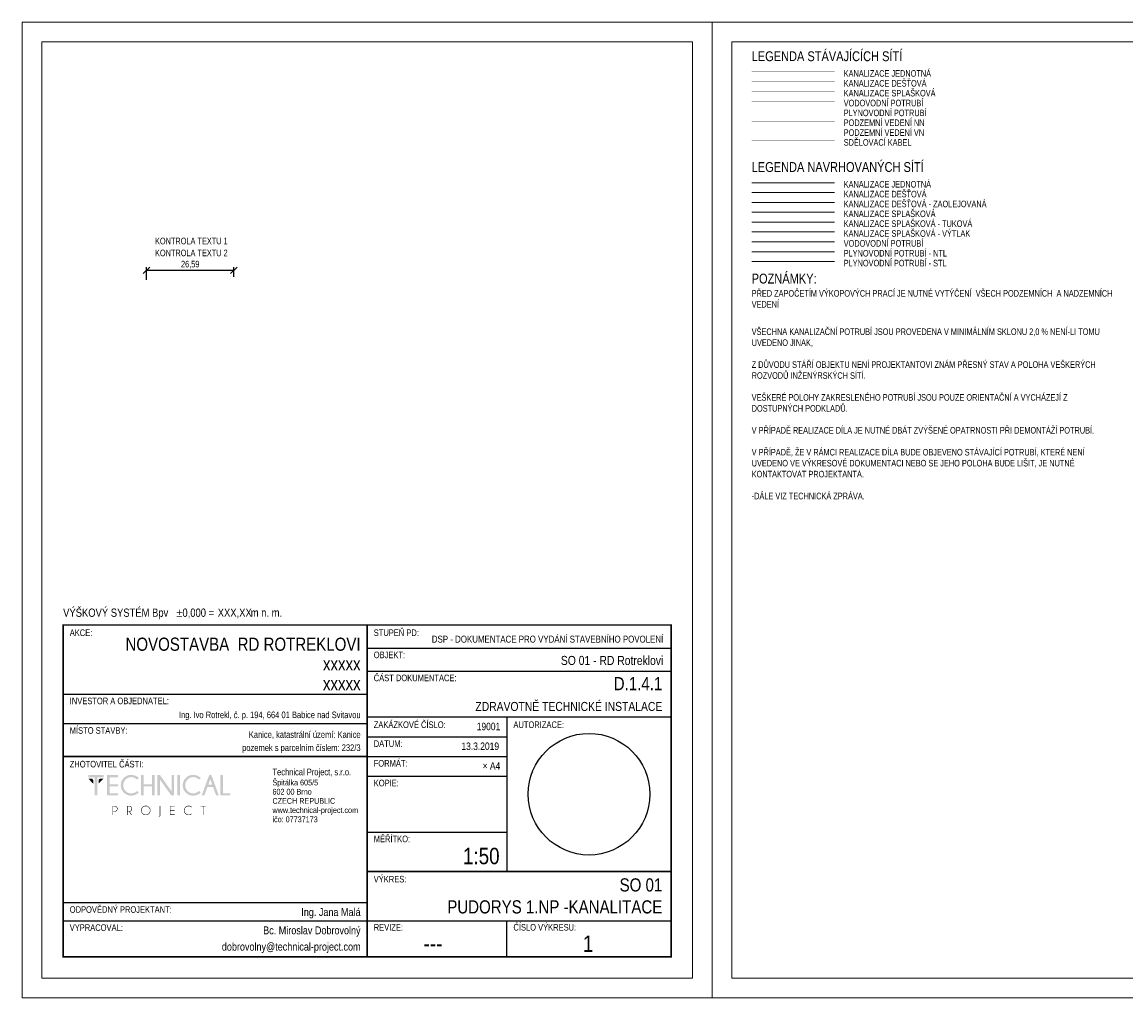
# Paper-space layout 'TP' of a CAD drawing. Header units: metres. Extents: x 616 to 1245, y -264 to 475.
# Tile 3 of 6: x 616 to 952, y -4 to 293. Entities that reach past the tile are written whole.
import ezdxf
from ezdxf.enums import TextEntityAlignment as Align

# ---------------------------------------------------------------- set-up
doc = ezdxf.new("R2010")
doc.units = ezdxf.units.M
doc.layers.get('Defpoints').update_dxf_attribs({"color": 6, "lineweight": 5})
for name, color, linetype in [('TP_01_Pomocná', 7, 'Continuous'), ('TP_03_KS-Potrubí nové', 20, 'KANVSVO'), ('TP_03_KS-Potrubí stavající', 251, 'KANVSVO'), ('TP_04_KD-Potrubí nové', 106, 'KANVDVO'), ('TP_04_KD-Potrubí stavající', 251, 'KANVDVO'), ('TP_05_KO-Potrubí nové', 190, 'KANVOSO'), ('TP_06_KT-Potrubí nové', 14, 'KANVSVO'), ('TP_06_KT-Potrubí výtlak', 14, 'KANVKPO'), ('TP_07_KJ-Potrubí nové', 38, 'KANVDSVO'), ('TP_07_KJ-Potrubí stavající', 251, 'KANVDSVO'), ('TP_08_PIVO-Potrubí nové', 170, 'VODVPITO'), ('TP_08_PIVO-Potrubí stavající', 251, 'VODVPITO'), ('TP_11_PLYN-NTL-Potrubí nové', 3, 'PLVNTO'), ('TP_11_PLYN-NTL-Potrubí stávající', 251, 'PLVBRTO')]:
    doc.layers.add(name, color=color, linetype=linetype)
for name, color, linetype, lineweight in [('TP_01_Poznámky', 7, 'Continuous', 5), ('TP_01_Rozpiska', 7, 'Continuous', 5), ('TP_01_Stavající-NN-Stávající', 251, 'SILVNNO', 5), ('TP_01_Stavající-VN-Stávající', 251, 'SILVVNO', 5), ('TP_01_Stavající-ZK-Stavající', 251, 'SDELSPOJO', 5), ('TP_01_Text', 7, 'Continuous', 5)]:
    doc.layers.add(name, color=color, linetype=linetype, lineweight=lineweight)
doc.styles.add('arial', font='arial.ttf', dxfattribs={"width": 0.8, "height": 1})
doc.styles.add('ARIALNARROW', font='ARIALN.TTF')
doc.styles.add('TPkoty', font='arial.ttf', dxfattribs={"width": 0.8, "height": 2})
doc.styles.add('TPpoznámky', font='arial.ttf', dxfattribs={"width": 0.8, "height": 2})
doc.styles.add('TPtext', font='arial.ttf', dxfattribs={"width": 0.8, "height": 2})
doc.linetypes.add('KANVDSVO', pattern='A,7,-6.5,[7,civil.shx,S=1,R=0,X=0,Y=0],-6.5', length=20)
doc.linetypes.add('KANVDVO', pattern='A,7,-6.5,[8,civil.shx,S=1,R=0,X=0,Y=0],-6.5', length=20)
doc.linetypes.add('KANVKPO', pattern='A,7,-6.5,[12,civil.shx,S=1,R=0,X=0,Y=0],-6.5', length=20)
doc.linetypes.add('KANVOSO', pattern='A,7,-6.5,[11,civil.shx,S=1,R=0,X=0,Y=0],-6.5', length=20)
doc.linetypes.add('KANVSVO', pattern='A,7,-6.5,[9,civil.shx,S=1,R=0,X=0,Y=0],-6.5', length=20)
doc.linetypes.add('PLVBRTO', pattern='A,7,-6.5,[13,civil.shx,S=1,R=0,X=0,Y=0],-6.5', length=20)
doc.linetypes.add('PLVNTO', pattern='A,7,-6.5,[14,civil.shx,S=1,R=0,X=0,Y=0],-6.5', length=20)
doc.linetypes.add('SDELSPOJO', pattern='A,7,-6,[31,civil.shx,S=1,R=0,X=0,Y=0],-6', length=19)
doc.linetypes.add('SILVNNO', pattern='A,7,-6.5,[28,civil.shx,S=1,R=0,X=0,Y=0],-6.5', length=20)
doc.linetypes.add('SILVVNO', pattern='A,7,-6.5,[29,civil.shx,S=1,R=0,X=0,Y=0],-6.5', length=20)
doc.linetypes.add('VODVPITO', pattern='A,7,-6.5,[2,civil.shx,S=1,R=0,X=0,Y=0],-6.5', length=20)
doc.dimstyles.new('TPM', dxfattribs={"dimscale": 0, "dimtxt": 2, "dimasz": 2, "dimexe": 1, "dimexo": 1, "dimgap": 0.5, "dimtad": 1, "dimzin": 1, "dimtxsty": 'TPkoty', "dimblk": 'OBLIQUE', "dimcen": 2.5, "dimclrd": 256, "dimclre": 256, "dimclrt": 256, "dimazin": 0, "dimtfac": 1, "dimtmove": 1, "dimatfit": 3, "dimfxl": 5, "dimtfillclr": 256, "dimarcsym": 0})

# ---------------------------------------------------------------- blocks, each defined once
blk = doc.blocks.new('*U1')
for p, q in [((-210, 291), (-210, 297)), ((-204, 297), (-210, 297)), ((0, 297), (-210, 297)), ((-210, 297), (-210, 0)), ((-6, 297), (0, 297)), ((0, 0), (0, 297)), ((-6, 291), (-204, 291)), ((-204, 291), (-204, 6)), ((-6, 6), (-6, 291)), ((-210, 6), (-210, 0)), ((-204, 6), (-6, 6)), ((-210, 0), (0, 0))]:
    blk.add_line(p, q)
blk = doc.blocks.new('_Oblique')
at = {"color": 0, "linetype": 'ByBlock', "lineweight": -2}
blk.add_line((-0.5, -0.5), (0.5, 0.5), dxfattribs=at)
blk = doc.blocks.new('*D3')
at = {"layer": 'Defpoints', "color": 0, "transparency": 16777216}
for p in [(680.83, 216.98), (654.24, 213.13), (680.83, 213.97)]:
    blk.add_point(p, dxfattribs=at)
at = {"layer": 'TP_01_Poznámky', "lineweight": -2, "transparency": 16777216}
for p, q in [((654.24, 214.13), (654.24, 217.98)), ((654.24, 216.98), (680.83, 216.98)), ((680.83, 214.97), (680.83, 217.98))]:
    blk.add_line(p, q, dxfattribs=at)
at = {"layer": 'TP_01_Poznámky', "lineweight": -2, "transparency": 16777216, "xscale": 2, "yscale": 2, "zscale": 2, "rotation": 180}
blk.add_blockref('_Oblique', (654.24, 216.98), dxfattribs=at)
at = {"layer": 'TP_01_Poznámky', "lineweight": -2, "transparency": 16777216, "xscale": 2, "yscale": 2, "zscale": 2}
blk.add_blockref('_Oblique', (680.83, 216.98), dxfattribs=at)
at = {"layer": 'TP_01_Poznámky', "transparency": 16777216, "insert": (667.53, 218.68), "char_height": 2, "attachment_point": 5, "style": 'TPkoty'}
blk.add_mtext('26,59', dxfattribs=at)
blk = doc.blocks.new('*U4')
for p, q in [((-210, 291), (-210, 297)), ((-204, 297), (-210, 297)), ((0, 297), (-210, 297)), ((-210, 297), (-210, 0)), ((-6, 297), (0, 297)), ((0, 0), (0, 297)), ((-6, 291), (-204, 291)), ((-204, 291), (-204, 6)), ((-6, 6), (-6, 291)), ((-210, 6), (-210, 0)), ((-204, 6), (-6, 6)), ((-210, 0), (0, 0))]:
    blk.add_line(p, q)

psp = doc.layouts.new('TP')

# ---------------------------------------------------------------- hatches: boundary and pattern name
at = {"true_color": 0x2a2b2d}
for points in [[(636.547, 63.345), (636.547, 62.671), (641.182, 62.671), (641.182, 63.345)], [(636.547, 62.26), (638.059, 60.731), (638.059, 61.849), (637.665, 62.26)], [(638.487, 62.786), (638.487, 57.148), (639.259, 57.148), (639.259, 62.786)], [(641.182, 62.26), (639.67, 60.731), (639.67, 61.849), (640.065, 62.26)], [(645.604, 63.345), (645.604, 62.671), (643.007, 62.671), (643.007, 60.583), (645.604, 60.583), (645.604, 59.909), (643.007, 59.909), (643.007, 57.838), (645.604, 57.838), (645.604, 57.148), (642.234, 57.148), (642.234, 63.345)], [(653.379, 59.909), (653.379, 57.148), (652.59, 57.148), (652.59, 63.345), (653.379, 63.345), (653.379, 60.583), (655.911, 60.583), (655.911, 63.345), (656.7, 63.345), (656.7, 57.148), (655.911, 57.148), (655.911, 59.909)], [(658.344, 63.345), (661.861, 58.397), (661.861, 63.345), (662.634, 63.345), (662.634, 57.148), (661.779, 57.148), (658.344, 61.981), (658.344, 57.148), (657.571, 57.148), (657.571, 63.345)], [(663.637, 63.345), (663.637, 57.148), (664.409, 57.148), (664.409, 63.345)], [(676.721, 57.164), (676.721, 63.345), (677.494, 63.345), (677.494, 57.838), (679.73, 57.838), (679.73, 57.164)], [(662.782, 53.992), (662.782, 53.827), (661.533, 53.827), (661.533, 52.677), (662.782, 52.677), (662.782, 52.512), (661.533, 52.512), (661.533, 51.362), (662.782, 51.362), (662.782, 51.197), (661.385, 51.197), (661.385, 53.992)], [(671.576, 53.827), (671.576, 51.197), (671.412, 51.197), (671.412, 53.827), (670.705, 53.827), (670.705, 53.992), (672.283, 53.992), (672.283, 53.827)]]:
    psp.add_hatch(color=250, dxfattribs=at).paths.add_polyline_path(points)
h = psp.add_hatch(color=250, dxfattribs=at)
edge = h.paths.add_edge_path()
edge.add_line((651.374, 58.512), (651.916, 58.035))
edge.add_spline(control_points=[(651.916, 58.035), (651.226, 57.411), (650.453, 57.082), (649.615, 57.082), (649.615, 57.082), (648.711, 57.082), (647.955, 57.394), (647.33, 58.019), (647.33, 58.019), (646.706, 58.644), (646.41, 59.383), (646.41, 60.255), (646.41, 60.255), (646.41, 61.109), (646.706, 61.849), (647.33, 62.474), (647.33, 62.474), (647.955, 63.115), (648.711, 63.427), (649.615, 63.427), (649.615, 63.427), (650.453, 63.427), (651.226, 63.098), (651.916, 62.457)], knot_values=[0, 0, 0, 0, 0.0416667, 0.0416667, 0.0416667, 0.0417667, 0.0833333, 0.0833333, 0.0833333, 0.0834333, 0.125, 0.125, 0.125, 0.1251, 0.1666667, 0.1666667, 0.1666667, 0.1667667, 0.2083333, 0.2083333, 0.2083333, 0.2084333, 1, 1, 1, 1], degree=3, periodic=0)
edge.add_line((651.916, 62.457), (651.374, 61.981))
edge.add_spline(control_points=[(651.374, 61.981), (650.815, 62.49), (650.223, 62.737), (649.615, 62.737), (649.615, 62.737), (648.958, 62.737), (648.382, 62.49), (647.906, 62.013), (647.906, 62.013), (647.429, 61.537), (647.182, 60.945), (647.182, 60.255), (647.182, 60.255), (647.182, 59.548), (647.429, 58.972), (647.906, 58.479), (647.906, 58.479), (648.382, 58.003), (648.958, 57.772), (649.615, 57.772), (649.615, 57.772), (650.223, 57.772), (650.815, 58.019), (651.374, 58.512)], knot_values=[0, 0, 0, 0, 0.0416667, 0.0416667, 0.0416667, 0.0417667, 0.0833333, 0.0833333, 0.0833333, 0.0834333, 0.125, 0.125, 0.125, 0.1251, 0.1666667, 0.1666667, 0.1666667, 0.1667667, 0.2083333, 0.2083333, 0.2083333, 0.2084333, 1, 1, 1, 1], degree=3, periodic=0)
h = psp.add_hatch(color=250, dxfattribs=at)
edge = h.paths.add_edge_path()
edge.add_line((670.228, 58.512), (670.771, 58.035))
edge.add_spline(control_points=[(670.771, 58.035), (670.08, 57.411), (669.308, 57.082), (668.47, 57.082), (668.47, 57.082), (667.565, 57.082), (666.809, 57.394), (666.185, 58.019), (666.185, 58.019), (665.56, 58.644), (665.264, 59.383), (665.264, 60.255), (665.264, 60.255), (665.264, 61.109), (665.56, 61.849), (666.185, 62.474), (666.185, 62.474), (666.809, 63.115), (667.565, 63.427), (668.47, 63.427), (668.47, 63.427), (669.308, 63.427), (670.08, 63.098), (670.771, 62.457)], knot_values=[0, 0, 0, 0, 0.0416667, 0.0416667, 0.0416667, 0.0417667, 0.0833333, 0.0833333, 0.0833333, 0.0834333, 0.125, 0.125, 0.125, 0.1251, 0.1666667, 0.1666667, 0.1666667, 0.1667667, 0.2083333, 0.2083333, 0.2083333, 0.2084333, 1, 1, 1, 1], degree=3, periodic=0)
edge.add_line((670.771, 62.457), (670.228, 61.981))
edge.add_spline(control_points=[(670.228, 61.981), (669.67, 62.49), (669.078, 62.737), (668.47, 62.737), (668.47, 62.737), (667.812, 62.737), (667.237, 62.49), (666.76, 62.013), (666.76, 62.013), (666.283, 61.537), (666.037, 60.945), (666.037, 60.255), (666.037, 60.255), (666.037, 59.548), (666.283, 58.972), (666.76, 58.479), (666.76, 58.479), (667.237, 58.003), (667.812, 57.772), (668.47, 57.772), (668.47, 57.772), (669.078, 57.772), (669.67, 58.019), (670.228, 58.512)], knot_values=[0, 0, 0, 0, 0.0416667, 0.0416667, 0.0416667, 0.0417667, 0.0833333, 0.0833333, 0.0833333, 0.0834333, 0.125, 0.125, 0.125, 0.1251, 0.1666667, 0.1666667, 0.1666667, 0.1667667, 0.2083333, 0.2083333, 0.2083333, 0.2084333, 1, 1, 1, 1], degree=3, periodic=0)
h = psp.add_hatch(color=250, dxfattribs=at)
h.paths.add_polyline_path([(674.239, 60.403), (673.648, 62.046), (673.039, 60.403)])
h.paths.add_polyline_path([(673.993, 63.345), (676.228, 57.164), (675.423, 57.164), (674.486, 59.729), (672.809, 59.729), (671.856, 57.164), (671.034, 57.164), (673.302, 63.345)])
h = psp.add_hatch(color=250, dxfattribs=at)
edge = h.paths.add_edge_path()
edge.add_line((644.076, 53.827), (644.076, 52.331))
edge.add_line((644.076, 52.331), (644.552, 52.331))
edge.add_spline(control_points=[(644.552, 52.331), (644.749, 52.331), (644.93, 52.397), (645.078, 52.545), (645.078, 52.545), (645.226, 52.693), (645.292, 52.874), (645.292, 53.088), (645.292, 53.088), (645.292, 53.285), (645.226, 53.466), (645.078, 53.614), (645.078, 53.614), (644.93, 53.762), (644.749, 53.827), (644.552, 53.827)], knot_values=[0, 0, 0, 0, 0.0625, 0.0625, 0.0625, 0.0626, 0.125, 0.125, 0.125, 0.1251, 0.1875, 0.1875, 0.1875, 0.1876, 1, 1, 1, 1], degree=3, periodic=0)
edge.add_line((644.552, 53.827), (644.076, 53.827))
edge = h.paths.add_edge_path()
edge.add_line((644.076, 52.167), (644.076, 51.197))
edge.add_line((644.076, 51.197), (643.911, 51.197))
edge.add_line((643.911, 51.197), (643.911, 53.992))
edge.add_line((643.911, 53.992), (644.651, 53.992))
edge.add_spline(control_points=[(644.651, 53.992), (644.865, 53.959), (645.045, 53.877), (645.193, 53.729), (645.193, 53.729), (645.358, 53.548), (645.456, 53.334), (645.456, 53.088), (645.456, 53.088), (645.456, 52.825), (645.358, 52.611), (645.193, 52.43), (645.193, 52.43), (645.012, 52.266), (644.799, 52.167), (644.552, 52.167)], knot_values=[0, 0, 0, 0, 0.0625, 0.0625, 0.0625, 0.0626, 0.125, 0.125, 0.125, 0.1251, 0.1875, 0.1875, 0.1875, 0.1876, 1, 1, 1, 1], degree=3, periodic=0)
edge.add_line((644.552, 52.167), (644.076, 52.167))
h = psp.add_hatch(color=250, dxfattribs=at)
edge = h.paths.add_edge_path()
edge.add_line((648.464, 53.827), (648.464, 52.331))
edge.add_line((648.464, 52.331), (648.925, 52.331))
edge.add_spline(control_points=[(648.925, 52.331), (649.138, 52.331), (649.319, 52.397), (649.467, 52.545), (649.467, 52.545), (649.615, 52.693), (649.681, 52.874), (649.681, 53.088), (649.681, 53.088), (649.681, 53.285), (649.615, 53.466), (649.467, 53.614), (649.467, 53.614), (649.319, 53.762), (649.138, 53.827), (648.925, 53.827)], knot_values=[0, 0, 0, 0, 0.0625, 0.0625, 0.0625, 0.0626, 0.125, 0.125, 0.125, 0.1251, 0.1875, 0.1875, 0.1875, 0.1876, 1, 1, 1, 1], degree=3, periodic=0)
edge.add_line((648.925, 53.827), (648.464, 53.827))
edge = h.paths.add_edge_path()
edge.add_line((648.974, 52.167), (648.464, 52.167))
edge.add_line((648.464, 52.167), (648.464, 51.197))
edge.add_line((648.464, 51.197), (648.3, 51.197))
edge.add_line((648.3, 51.197), (648.3, 53.992))
edge.add_line((648.3, 53.992), (649.023, 53.992))
edge.add_spline(control_points=[(649.023, 53.992), (649.237, 53.959), (649.418, 53.877), (649.566, 53.729), (649.566, 53.729), (649.747, 53.548), (649.845, 53.334), (649.845, 53.088), (649.845, 53.088), (649.845, 52.825), (649.747, 52.611), (649.566, 52.447), (649.566, 52.447), (649.451, 52.315), (649.303, 52.233), (649.155, 52.2)], knot_values=[0, 0, 0, 0, 0.0625, 0.0625, 0.0625, 0.0626, 0.125, 0.125, 0.125, 0.1251, 0.1875, 0.1875, 0.1875, 0.1876, 1, 1, 1, 1], degree=3, periodic=0)
edge.add_line((649.155, 52.2), (649.796, 51.197))
edge.add_line((649.796, 51.197), (649.599, 51.197))
edge.add_line((649.599, 51.197), (648.974, 52.167))
h = psp.add_hatch(color=250, dxfattribs=at)
edge = h.paths.add_edge_path()
edge.add_spline(control_points=[(654.021, 53.877), (653.659, 53.877), (653.363, 53.745), (653.116, 53.499), (653.116, 53.499), (652.87, 53.252), (652.738, 52.956), (652.738, 52.594), (652.738, 52.594), (652.738, 52.249), (652.87, 51.953), (653.116, 51.707), (653.116, 51.707), (653.363, 51.46), (653.659, 51.329), (654.021, 51.329), (654.021, 51.329), (654.366, 51.329), (654.662, 51.46), (654.908, 51.707), (654.908, 51.707), (655.171, 51.953), (655.286, 52.249), (655.286, 52.594), (655.286, 52.594), (655.286, 52.956), (655.171, 53.252), (654.908, 53.499), (654.908, 53.499), (654.662, 53.745), (654.366, 53.877), (654.021, 53.877)], knot_values=[0, 0, 0, 0, 0.03125, 0.03125, 0.03125, 0.03135, 0.0625, 0.0625, 0.0625, 0.0626, 0.09375, 0.09375, 0.09375, 0.09385, 0.125, 0.125, 0.125, 0.1251, 0.15625, 0.15625, 0.15625, 0.15635, 0.1875, 0.1875, 0.1875, 0.1876, 0.21875, 0.21875, 0.21875, 0.21885, 1, 1, 1, 1], degree=3, periodic=0)
edge = h.paths.add_edge_path()
edge.add_spline(control_points=[(655.023, 53.614), (655.303, 53.334), (655.451, 52.989), (655.451, 52.594), (655.451, 52.594), (655.451, 52.2), (655.303, 51.871), (655.023, 51.592), (655.023, 51.592), (654.744, 51.312), (654.415, 51.164), (654.021, 51.164), (654.021, 51.164), (653.626, 51.164), (653.281, 51.312), (653.001, 51.592), (653.001, 51.592), (652.722, 51.871), (652.59, 52.2), (652.59, 52.594), (652.59, 52.594), (652.59, 52.989), (652.722, 53.334), (653.001, 53.614), (653.001, 53.614), (653.281, 53.893), (653.626, 54.041), (654.021, 54.041), (654.021, 54.041), (654.415, 54.041), (654.744, 53.893), (655.023, 53.614)], knot_values=[0, 0, 0, 0, 0.03125, 0.03125, 0.03125, 0.03135, 0.0625, 0.0625, 0.0625, 0.0626, 0.09375, 0.09375, 0.09375, 0.09385, 0.125, 0.125, 0.125, 0.1251, 0.15625, 0.15625, 0.15625, 0.15635, 0.1875, 0.1875, 0.1875, 0.1876, 0.21875, 0.21875, 0.21875, 0.21885, 1, 1, 1, 1], degree=3, periodic=0)
h = psp.add_hatch(color=250, dxfattribs=at)
edge = h.paths.add_edge_path()
edge.add_spline(control_points=[(658.442, 51.148), (658.442, 51), (658.393, 50.885), (658.294, 50.803), (658.294, 50.803), (658.196, 50.704), (658.081, 50.655), (657.949, 50.655)], knot_values=[0, 0, 0, 0, 0.125, 0.125, 0.125, 0.1251, 1, 1, 1, 1], degree=3, periodic=0)
edge.add_line((657.949, 50.655), (657.949, 50.803))
edge.add_spline(control_points=[(657.949, 50.803), (658.048, 50.803), (658.13, 50.836), (658.196, 50.901), (658.196, 50.901), (658.262, 50.967), (658.278, 51.049), (658.278, 51.164)], knot_values=[0, 0, 0, 0, 0.125, 0.125, 0.125, 0.1251, 1, 1, 1, 1], degree=3, periodic=0)
edge.add_line((658.278, 51.164), (658.278, 53.992))
edge.add_line((658.278, 53.992), (658.442, 53.992))
edge.add_line((658.442, 53.992), (658.442, 51.148))
h = psp.add_hatch(color=250, dxfattribs=at)
edge = h.paths.add_edge_path()
edge.add_line((667.911, 51.641), (668.026, 51.542))
edge.add_spline(control_points=[(668.026, 51.542), (667.763, 51.296), (667.434, 51.164), (667.072, 51.164), (667.072, 51.164), (666.678, 51.164), (666.333, 51.312), (666.053, 51.592), (666.053, 51.592), (665.774, 51.871), (665.642, 52.2), (665.642, 52.594), (665.642, 52.594), (665.642, 52.989), (665.774, 53.334), (666.053, 53.614), (666.053, 53.614), (666.333, 53.893), (666.678, 54.025), (667.072, 54.025), (667.072, 54.025), (667.434, 54.025), (667.763, 53.91), (668.026, 53.646)], knot_values=[0, 0, 0, 0, 0.0416667, 0.0416667, 0.0416667, 0.0417667, 0.0833333, 0.0833333, 0.0833333, 0.0834333, 0.125, 0.125, 0.125, 0.1251, 0.1666667, 0.1666667, 0.1666667, 0.1667667, 0.2083333, 0.2083333, 0.2083333, 0.2084333, 1, 1, 1, 1], degree=3, periodic=0)
edge.add_line((668.026, 53.646), (667.911, 53.548))
edge.add_spline(control_points=[(667.911, 53.548), (667.664, 53.762), (667.385, 53.86), (667.072, 53.86), (667.072, 53.86), (666.711, 53.86), (666.415, 53.745), (666.168, 53.499), (666.168, 53.499), (665.922, 53.252), (665.79, 52.956), (665.79, 52.594), (665.79, 52.594), (665.79, 52.249), (665.922, 51.953), (666.168, 51.707), (666.168, 51.707), (666.415, 51.46), (666.711, 51.329), (667.072, 51.329), (667.072, 51.329), (667.385, 51.329), (667.664, 51.427), (667.911, 51.641)], knot_values=[0, 0, 0, 0, 0.0416667, 0.0416667, 0.0416667, 0.0417667, 0.0833333, 0.0833333, 0.0833333, 0.0834333, 0.125, 0.125, 0.125, 0.1251, 0.1666667, 0.1666667, 0.1666667, 0.1667667, 0.2083333, 0.2083333, 0.2083333, 0.2084333, 1, 1, 1, 1], degree=3, periodic=0)

# ---------------------------------------------------------------- linework, layer by layer
at = {"layer": 'TP_01_Pomocná'}
for p, q in [((721.381, 102.029), (813.881, 102.029)), ((721.381, 95.029), (813.881, 95.029)), ((628.881, 88.029), (721.381, 88.029)), ((763.881, 81.029), (763.881, 34.029)), ((628.881, 79.029), (721.381, 79.029)), ((721.381, 75.029), (763.881, 75.029)), ((721.381, 75.029), (763.881, 75.029)), ((721.381, 69.029), (763.881, 69.029)), ((721.381, 63.029), (763.881, 63.029)), ((721.381, 46.029), (763.881, 46.029)), ((628.881, 24.529), (721.381, 24.529)), ((628.881, 19.029), (721.381, 19.029)), ((721.381, 19.029), (813.881, 19.029)), ((763.881, 8.029), (763.881, 19.029))]:
    psp.add_line(p, q, dxfattribs=at)
at = {"layer": 'TP_01_Pomocná', "linetype": 'Continuous', "ltscale": 0.08}
psp.add_circle((788.881, 57.529), 18.5, dxfattribs=at)
at = {"layer": 'TP_01_Rozpiska', "const_width": 0.5}
psp.add_lwpolyline([(813.881, 8.029), (628.881, 8.029), (628.881, 109.029), (813.881, 109.029)], close=True, dxfattribs=at)
for points in [[(721.381, 109.029), (721.381, 8.029)], [(721.381, 81.029), (813.881, 81.029)], [(628.881, 69.029), (721.381, 69.029)], [(721.381, 34.029), (813.881, 34.029)]]:
    psp.add_lwpolyline(points, dxfattribs=at)
at = {"layer": 'TP_01_Stavající-NN-Stávající', "const_width": 0.07}
psp.add_lwpolyline([(838.381, 262.365), (863.611, 262.365)], dxfattribs=at)
at = {"layer": 'TP_01_Stavající-VN-Stávající', "const_width": 0.07}
psp.add_lwpolyline([(838.381, 259.365), (863.611, 259.365)], dxfattribs=at)
at = {"layer": 'TP_01_Stavající-ZK-Stavající', "const_width": 0.07}
psp.add_lwpolyline([(838.381, 256.365), (863.611, 256.365)], dxfattribs=at)
at = {"layer": 'TP_03_KS-Potrubí nové', "const_width": 0.3}
psp.add_lwpolyline([(838.381, 234.646), (863.611, 234.646)], dxfattribs=at)
at = {"layer": 'TP_03_KS-Potrubí stavající', "const_width": 0.07}
psp.add_lwpolyline([(838.381, 271.365), (863.611, 271.365)], dxfattribs=at)
at = {"layer": 'TP_04_KD-Potrubí nové', "const_width": 0.3}
psp.add_lwpolyline([(838.381, 240.646), (863.611, 240.646)], dxfattribs=at)
at = {"layer": 'TP_04_KD-Potrubí stavající', "const_width": 0.07}
psp.add_lwpolyline([(838.381, 274.365), (863.611, 274.365)], dxfattribs=at)
at = {"layer": 'TP_05_KO-Potrubí nové', "const_width": 0.3}
psp.add_lwpolyline([(838.381, 237.646), (863.611, 237.646)], dxfattribs=at)
at = {"layer": 'TP_06_KT-Potrubí nové', "const_width": 0.3}
psp.add_lwpolyline([(838.381, 231.646), (863.611, 231.646)], dxfattribs=at)
at = {"layer": 'TP_06_KT-Potrubí výtlak', "const_width": 0.3}
psp.add_lwpolyline([(838.381, 228.646), (863.611, 228.646)], dxfattribs=at)
at = {"layer": 'TP_07_KJ-Potrubí nové', "const_width": 0.3}
psp.add_lwpolyline([(838.381, 243.646), (863.611, 243.646)], dxfattribs=at)
at = {"layer": 'TP_07_KJ-Potrubí stavající', "const_width": 0.07}
psp.add_lwpolyline([(838.381, 277.365), (863.611, 277.365)], dxfattribs=at)
at = {"layer": 'TP_08_PIVO-Potrubí nové', "const_width": 0.3}
psp.add_lwpolyline([(838.381, 225.646), (863.611, 225.646)], dxfattribs=at)
at = {"layer": 'TP_08_PIVO-Potrubí stavající', "const_width": 0.07}
psp.add_lwpolyline([(838.381, 268.365), (863.611, 268.365)], dxfattribs=at)
at = {"layer": 'TP_11_PLYN-NTL-Potrubí nové', "const_width": 0.3}
for points in [[(838.381, 222.646), (863.611, 222.646)], [(838.381, 219.646), (863.611, 219.646)]]:
    psp.add_lwpolyline(points, dxfattribs=at)
at = {"layer": 'TP_11_PLYN-NTL-Potrubí stávající', "const_width": 0.07}
psp.add_lwpolyline([(838.381, 265.365), (863.611, 265.365)], dxfattribs=at)

# ---------------------------------------------------------------- block references
at = {"layer": 'TP_01_Rozpiska'}
for name, p in [('*U1', (826.381, -4.471)), ('*U4', (1036.381, -4.471))]:
    psp.add_blockref(name, p, dxfattribs=at)

# ---------------------------------------------------------------- texts
at = {"layer": 'TP_01_Poznámky', "insert": (656.832, 223.266), "char_height": 2, "attachment_point": 1, "style": 'TPpoznámky'}
psp.add_mtext_dynamic_manual_height_columns('KONTROLA TEXTU 2', width=32.73545, gutter_width=10, heights=[0], dxfattribs=at)
at = {"layer": 'TP_01_Poznámky', "ltscale": 1000, "insert": (838.381, 215.963), "char_height": 2.5, "width": 110.23819, "attachment_point": 1, "style": 'arial'}
psp.add_mtext('{\\H1.2x;POZNÁMKY:\\P\\A1;\\fArial|b0|i0|c238|p38;\\H0.66667x;\\C7;PŘED ZAPOČETÍM VÝKOPOVÝCH PRACÍ JE NUTNÉ VYTÝČENÍ  VŠECH PODZEMNÍCH  A NADZEMNÍCH VEDENÍ\\P\\A0;\\fArial|b0|i0|c238|p34;\\H1.5x;\\C256;\\P\\H0.66667x;VŠECHNA KANALIZAČNÍ POTRUBÍ JSOU PROVEDENA V MINIMÁLNÍM SKLONU 2,0 % NENÍ-LI TOMU UVEDENO JINAK,\\P\\PZ DŮVODU STÁŘÍ OBJEKTU NENÍ PROJEKTANTOVI ZNÁM PŘESNÝ STAV A POLOHA VEŠKERÝCH ROZVODŮ INŽENÝRSKÝCH SÍTÍ. \\P\\PVEŠKERÉ POLOHY ZAKRESLENÉHO POTRUBÍ JSOU POUZE ORIENTAČNÍ A VYCHÁZEJÍ Z DOSTUPNÝCH PODKLADŮ. \\P\\PV PŘÍPADĚ REALIZACE DÍLA JE NUTNÉ DBÁT ZVÝŠENÉ OPATRNOSTI PŘI DEMONTÁŽÍ POTRUBÍ.\\P\\PV PŘÍPADĚ, ŽE V RÁMCI REALIZACE DÍLA BUDE OBJEVENO STÁVAJÍCÍ POTRUBÍ, KTERÉ NENÍ UVEDENO VE VÝKRESOVÉ DOKUMENTACI NEBO SE JEHO POLOHA BUDE LIŠIT, JE NUTNÉ KONTAKTOVAT PROJEKTANTA.\\P\\H1.00001x;\\P-DÁLE VIZ TECHNICKÁ ZPRÁVA.}', dxfattribs=at)
at = {"layer": 'TP_01_Text', "style": 'ARIALNARROW'}
psp.add_text('VÝŠKOVÝ SYSTÉM Bpv   ±0,000 =              m n. m.', height=2.5, dxfattribs=at).set_placement((628.881, 112.779), align=Align.MIDDLE_LEFT)
for s, p in [('AKCE:', (630.881, 107.679)), ('STUPEŇ PD:', (723.381, 107.679)), ('OBJEKT:', (723.381, 100.929)), ('ČÁST DOKUMENTACE:', (723.381, 93.929)), ('INVESTOR A OBJEDNATEL:', (630.881, 86.929)), ('MÍSTO STAVBY:', (630.881, 77.929)), ('ZAKÁZKOVÉ ČÍSLO:', (723.381, 79.679)), ('AUTORIZACE:', (765.881, 79.679)), ('DATUM:', (723.381, 73.929)), ('ZHOTOVITEL ČÁSTI:', (630.881, 67.679)), ('FORMÁT:', (723.381, 67.929)), ('KOPIE:', (723.381, 61.929)), ('MĚŘÍTKO:', (723.381, 44.929)), ('VÝKRES:', (723.381, 32.679)), ('ODPOVĚDNÝ PROJEKTANT:', (630.881, 23.429)), ('VYPRACOVAL:', (630.881, 17.929))]:
    psp.add_text(s, height=2, dxfattribs=at).set_placement(p, align=Align.TOP_LEFT)
for s, height, p in [('NOVOSTAVBA  RD ROTREKLOVI', 4, (719.381, 99.985)), ('DSP - DOKUMENTACE PRO VYDÁNÍ STAVEBNÍHO POVOLENÍ', 2.1, (811.483, 103.039)), ('xxxxx', 4, (719.381, 93.985)), ('SO 01 - RD Rotreklovi', 2.75, (811.483, 96.039)), ('xxxxx', 4, (719.381, 87.985)), ('D.1.4.1', 4, (811.181, 87.985)), ('ZDRAVOTNĚ TECHNICKÉ INSTALACE', 2.75, (811.181, 82.039)), ('Ing. Ivo Rotrekl, č. p. 194, 664 01 Babice nad Svitavou', 2, (719.381, 80.086)), ('19001', 2.25, (761.88, 76.342)), ('Kanice, katastrální území: Kanice', 2, (719.381, 74.086)), ('pozemek s parcelním číslem: 232/3', 2, (719.381, 70.086)), ('13.3.2019', 2.25, (761.519, 70.342)), ('1:50', 5, (761.675, 34.722)), ('SO 01', 4, (811.181, 26.731)), ('PUDORYS 1.NP -KANALITACE', 4, (811.181, 20.039)), ('Ing. Jana Malá', 2.4, (719.381, 19.743)), ('Bc. Miroslav Dobrovolný', 2.4, (719.381, 14.181)), ('1', 5, (790.208, 8.029)), ('dobrovolny@technical-project.com', 2.4, (719.381, 9.213)), ('---', 5, (744.278, 8.109))]:
    psp.add_text(s, height=height, dxfattribs=at).set_placement(p, align=Align.BOTTOM_RIGHT)
psp.add_text('× A4', height=2.25, dxfattribs=at).set_placement((761.881, 66.154), align=Align.MIDDLE_RIGHT)
psp.add_text('× A4', height=2.25, dxfattribs=at).set_placement((761.881, 66.154), align=Align.MIDDLE_RIGHT)
for s, height, p in [('Technical Project, s.r.o.', 2, (692.569, 62.685)), ('Špitálka 605/5', 1.75, (692.569, 59.685)), ('602 00 Brno', 1.75, (692.569, 56.885)), ('CZECH REPUBLIC', 1.75, (692.569, 54.085)), ('www.technical-project.com', 1.75, (692.569, 51.285)), ('ičo: 07737173', 1.75, (692.569, 48.485))]:
    psp.add_text(s, height=height, dxfattribs=at).set_placement(p, align=Align.BOTTOM_LEFT)
for s, p in [('REVIZE:', (723.381, 16.029)), ('ČÍSLO VÝKRESU:', (765.881, 16.029))]:
    psp.add_text(s, height=2, dxfattribs=at).set_placement(p)
at = {"layer": 'TP_01_Text', "char_height": 3, "attachment_point": 7, "style": 'arial'}
for s, insert in [('\\A1;{\\fArial|b0|i0|c238|p38;LEGENDA STÁVAJÍCÍCH SÍTÍ}', (838.381, 280.592)), ('\\A1;{\\fArial|b0|i0|c238|p38;LEGENDA NAVRHOVANÝCH SÍTÍ}', (838.381, 246.872))]:
    psp.add_mtext(s, dxfattribs=dict(at, insert=insert))
at = {"layer": 'TP_01_Text', "char_height": 2, "attachment_point": 7, "style": 'arial'}
for s, insert, width in [('\\A1;{\\fArial|b0|i0|c238|p38;KANALIZACE JEDNOTNÁ}', (866.381, 275.865), 34.69793), ('\\A1;{\\fArial|b0|i0|c238|p38;KANALIZACE DEŠŤOVÁ}', (866.381, 272.865), 31.83169), ('\\A1;{\\fArial|b0|i0|c238|p38;KANALIZACE SPLAŠKOVÁ}', (866.381, 269.865), 36.63458), ('\\A1;{\\fArial|b0|i0|c238|p38;VODOVODNÍ POTRUBÍ}', (866.381, 266.865), 31.1345), ('\\A1;{\\fArial|b0|i0|c238|p38;PLYNOVODNÍ POTRUBÍ}', (866.381, 263.865), 32.29707), ('\\A1;{\\fArial|b0|i0|c238|p38;PODZEMNÍ VEDENÍ NN}', (866.381, 260.865), 31.52202), ('\\A1;{\\fArial|b0|i0|c238|p38;PODZEMNÍ VEDENÍ VN}', (866.381, 257.865), 31.52202), ('\\A1;{\\fArial|b0|i0|c238|p38;SDĚLOVACÍ KABEL}', (866.381, 254.865), 31.52202), ('\\A1;\\pt26;{\\fArial|b0|i0|c238|p38;KANALIZACE DEŠŤOVÁ - ZAOLEJOVANÁ}', (866.381, 236.146), 45.32492), ('\\A1;{\\fArial|b0|i0|c238|p38;KANALIZACE JEDNOTNÁ}', (866.381, 242.146), 34.69793), ('\\A1;{\\fArial|b0|i0|c238|p38;KANALIZACE SPLAŠKOVÁ}', (866.381, 233.146), 31.83169), ('\\A1;{\\fArial|b0|i0|c238|p38;KANALIZACE DEŠŤOVÁ}', (866.381, 239.146), 31.83169), ('\\A1;{\\fArial|b0|i0|c238|p38;KANALIZACE SPLAŠKOVÁ - TUKOVÁ}', (866.381, 230.146), 48.39833), ('\\A1;{\\fArial|b0|i0|c238|p38;KANALIZACE SPLAŠKOVÁ - VÝTLAK}', (866.381, 227.146), 48.39833), ('\\A1;{\\fArial|b0|i0|c238|p38;VODOVODNÍ POTRUBÍ}', (866.381, 224.146), 31.1345), ('\\A1;{\\fArial|b0|i0|c238|p38;PLYNOVODNÍ POTRUBÍ - NTL}', (866.381, 221.146), 32.29707), ('\\A1;{\\fArial|b0|i0|c238|p38;PLYNOVODNÍ POTRUBÍ - STL}', (866.381, 218.146), 32.29707)]:
    psp.add_mtext(s, dxfattribs=dict(at, insert=insert, width=width))
at = {"layer": 'TP_01_Text', "insert": (656.832, 226.895), "char_height": 2, "attachment_point": 1, "style": 'TPtext'}
psp.add_mtext_dynamic_manual_height_columns('KONTROLA TEXTU 1', width=56.51752, gutter_width=10, heights=[0], dxfattribs=at)
at = {"layer": 'TP_01_Text', "style": 'ARIALNARROW'}
psp.add_attdef('XXX,XX', text='', height=2.5, dxfattribs=at).set_placement((675.914, 112.779), align=Align.MIDDLE_LEFT)

# ---------------------------------------------------------------- dimensions: what is measured, and where the dimension line sits
at = {"layer": 'TP_01_Poznámky'}
dim = psp.add_linear_dim(base=(680.828, 216.978), p1=(654.237, 213.135), p2=(680.828, 213.966), dimstyle='TPM', dxfattribs=at)
dim.commit()
dim.dimension.update_dxf_attribs({"geometry": '*D3', "text_midpoint": (667.533, 218.68)})

doc.saveas('drawing.dxf')
